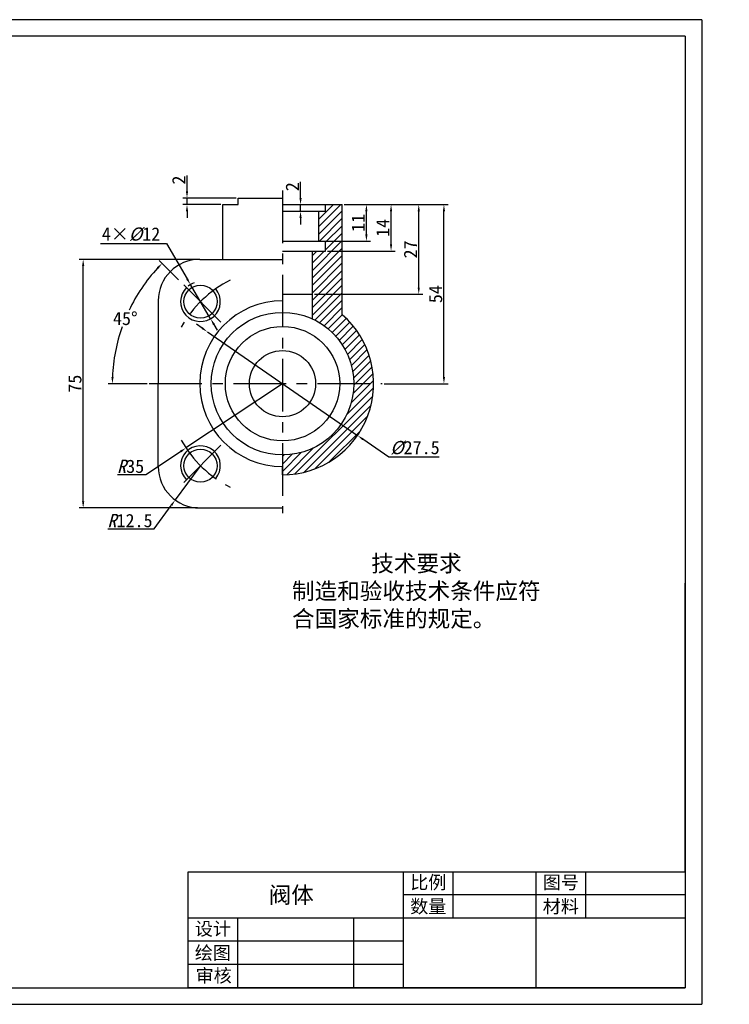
# Model space of a CAD drawing. Header units: millimetres. Extents: x 638 to 1066, y -81 to 216.
# Tile 2 of 2: x 852 to 1066, y -81 to 216. Entities that reach past the tile are written whole.
import ezdxf

# ---------------------------------------------------------------- set-up
doc = ezdxf.new("R2010")
doc.units = ezdxf.units.MM
doc.linetypes.add('CENTER', pattern=[50.8, 31.75, -6.35, 6.35, -6.35])
doc.layers.add('1轮廓实线层', color=7, linetype='Continuous', lineweight=30)
doc.layers.add('粗实线', color=7, linetype='Continuous', lineweight=30)
for name, color, linetype in [('2细线层', 7, 'Continuous'), ('中心线', 1, 'CENTER'), ('剖面线', 5, 'Continuous'), ('图框', 7, 'Continuous'), ('尺寸标注层', 7, 'Continuous'), ('标注层', 7, 'Continuous'), ('细实线', 5, 'Continuous')]:
    doc.layers.add(name, color=color, linetype=linetype)
doc.layers.add('实体层', color=7, linetype='Continuous', lineweight=30, plot=False)
doc.layers.add('细实线层', color=7, linetype='Continuous', plot=False)
doc.styles.get("Standard").update_dxf_attribs({"font": '仿宋_GB2312.ttf'})
doc.styles.add('样式 1', font='仿宋_GB2312.ttf', dxfattribs={"height": 4})
doc.dimstyles.new('ISO-25', dxfattribs={"dimtxt": 4, "dimasz": 2, "dimexe": 1.25, "dimexo": 0.625, "dimgap": 0.5, "dimtad": 1, "dimdsep": 46, "dimtxsty": 'Standard', "dimcen": 2.5, "dimadec": 0, "dimazin": 0, "dimtfac": 1, "dimtmove": 0, "dimatfit": 3, "dimfxl": 1, "dimarcsym": 0})
doc.dimstyles.new('ISO-25$2', dxfattribs={"dimtxt": 4, "dimasz": 2, "dimexe": 1.25, "dimexo": 0.625, "dimgap": 0.5, "dimtad": 1, "dimtih": 1, "dimtoh": 1, "dimdsep": 46, "dimtxsty": 'Standard', "dimcen": 2.5, "dimadec": 0, "dimazin": 0, "dimtfac": 1, "dimtmove": 0, "dimatfit": 3, "dimldrblk": 'NONE', "dimfxl": 1, "dimarcsym": 0})
doc.dimstyles.new('ISO-25$3', dxfattribs={"dimtxt": 4, "dimasz": 2, "dimexe": 1.25, "dimexo": 0.625, "dimgap": 0.5, "dimtad": 1, "dimtoh": 1, "dimdsep": 46, "dimtxsty": 'Standard', "dimcen": 2.5, "dimadec": 0, "dimazin": 0, "dimtfac": 1, "dimtmove": 0, "dimatfit": 3, "dimldrblk": 'NONE', "dimfxl": 1, "dimarcsym": 0})
doc.dimstyles.new('ISO-25$4', dxfattribs={"dimtxt": 4, "dimasz": 2, "dimexe": 1.25, "dimexo": 0.625, "dimgap": 0.5, "dimtad": 1, "dimtoh": 1, "dimdsep": 46, "dimtxsty": 'Standard', "dimcen": 2.5, "dimadec": 0, "dimazin": 0, "dimtfac": 1, "dimtmove": 0, "dimatfit": 3, "dimldrblk": 'NONE', "dimfxl": 1, "dimarcsym": 0})

# ---------------------------------------------------------------- blocks, each defined once
blk = doc.blocks.new('*D21')
at = {"layer": 'Defpoints', "color": 0, "transparency": 16777216}
for p in [(871.08, 144.07), (906.24, 144.07), (906.24, 69.07)]:
    blk.add_point(p, dxfattribs=at)
at = {"layer": '尺寸标注层', "color": 0, "lineweight": -2, "transparency": 16777216}
for p, q in [((905.61, 144.07), (869.83, 144.07)), ((871.08, 71.07), (871.08, 142.07)), ((905.61, 69.07), (869.83, 69.07))]:
    blk.add_line(p, q, dxfattribs=at)
at = {"layer": '尺寸标注层', "color": 0, "transparency": 16777216}
for points in [[(870.75, 142.07), (871.41, 142.07), (871.08, 144.07)], [(870.75, 71.07), (871.41, 71.07), (871.08, 69.07)]]:
    blk.add_solid(points, dxfattribs=at)
at = {"layer": '尺寸标注层', "color": 0, "transparency": 16777216, "insert": (868.58, 106.57), "char_height": 4, "attachment_point": 5, "rotation": 90}
blk.add_mtext('75', dxfattribs=at)
blk = doc.blocks.new('_None')
blk = doc.blocks.new('*D22')
at = {"layer": 'Defpoints', "color": 0, "transparency": 16777216}
for p in [(902.42, 162.57), (913.24, 160.57), (917.9, 162.57)]:
    blk.add_point(p, dxfattribs=at)
at = {"layer": '尺寸标注层', "color": 0, "lineweight": -2, "transparency": 16777216}
for p, q in [((902.42, 164.57), (902.42, 169.41)), ((917.28, 162.57), (901.17, 162.57)), ((912.61, 160.57), (901.17, 160.57)), ((902.42, 160.57), (902.42, 162.57)), ((902.42, 158.57), (902.42, 156.57))]:
    blk.add_line(p, q, dxfattribs=at)
at = {"layer": '尺寸标注层', "color": 0, "transparency": 16777216}
for points in [[(902.09, 164.57), (902.75, 164.57), (902.42, 162.57)], [(902.09, 158.57), (902.75, 158.57), (902.42, 160.57)]]:
    blk.add_solid(points, dxfattribs=at)
at = {"layer": '尺寸标注层', "color": 0, "transparency": 16777216, "insert": (899.92, 167.99), "char_height": 4, "attachment_point": 5, "rotation": 90}
blk.add_mtext('2', dxfattribs=at)
blk = doc.blocks.new('*D23')
at = {"layer": 'Defpoints', "color": 0, "transparency": 16777216}
for p in [(936.5, 160.57), (936.68, 160.57), (936.5, 158.57)]:
    blk.add_point(p, dxfattribs=at)
at = {"layer": '尺寸标注层', "color": 0, "lineweight": -2, "transparency": 16777216}
for p, q in [((936.68, 162.57), (936.68, 167.41)), ((936.68, 158.57), (936.68, 160.57)), ((937.13, 160.57), (937.93, 160.57)), ((937.13, 158.57), (937.93, 158.57)), ((936.68, 156.57), (936.68, 154.57))]:
    blk.add_line(p, q, dxfattribs=at)
at = {"layer": '尺寸标注层', "color": 0, "transparency": 16777216}
for points in [[(936.35, 162.57), (937.01, 162.57), (936.68, 160.57)], [(936.35, 156.57), (937.01, 156.57), (936.68, 158.57)]]:
    blk.add_solid(points, dxfattribs=at)
at = {"layer": '尺寸标注层', "color": 0, "transparency": 16777216, "insert": (934.18, 165.99), "char_height": 4, "attachment_point": 5, "rotation": 90}
blk.add_mtext('2', dxfattribs=at)
blk = doc.blocks.new('*D24')
at = {"layer": 'Defpoints', "color": 0, "transparency": 16777216}
for p in [(949.24, 160.57), (956.56, 160.57), (942.24, 149.57)]:
    blk.add_point(p, dxfattribs=at)
at = {"layer": '尺寸标注层', "color": 0, "lineweight": -2, "transparency": 16777216}
for p, q in [((949.86, 160.57), (957.81, 160.57)), ((956.56, 151.57), (956.56, 158.57)), ((942.86, 149.57), (957.81, 149.57))]:
    blk.add_line(p, q, dxfattribs=at)
at = {"layer": '尺寸标注层', "color": 0, "transparency": 16777216}
for points in [[(956.22, 158.57), (956.89, 158.57), (956.56, 160.57)], [(956.22, 151.57), (956.89, 151.57), (956.56, 149.57)]]:
    blk.add_solid(points, dxfattribs=at)
at = {"layer": '尺寸标注层', "color": 0, "transparency": 16777216, "insert": (954.06, 155.07), "char_height": 4, "attachment_point": 5, "rotation": 90}
blk.add_mtext('11', dxfattribs=at)
blk = doc.blocks.new('*D25')
at = {"layer": 'Defpoints', "color": 0, "transparency": 16777216}
for p in [(949.24, 160.57), (963.99, 160.57), (944.24, 146.57)]:
    blk.add_point(p, dxfattribs=at)
at = {"layer": '尺寸标注层', "color": 0, "lineweight": -2, "transparency": 16777216}
for p, q in [((949.86, 160.57), (965.24, 160.57)), ((963.99, 148.57), (963.99, 158.57)), ((944.86, 146.57), (965.24, 146.57))]:
    blk.add_line(p, q, dxfattribs=at)
at = {"layer": '尺寸标注层', "color": 0, "transparency": 16777216}
for points in [[(963.66, 158.57), (964.32, 158.57), (963.99, 160.57)], [(963.66, 148.57), (964.32, 148.57), (963.99, 146.57)]]:
    blk.add_solid(points, dxfattribs=at)
at = {"layer": '尺寸标注层', "color": 0, "transparency": 16777216, "insert": (961.49, 153.57), "char_height": 4, "attachment_point": 5, "rotation": 90}
blk.add_mtext('14', dxfattribs=at)
blk = doc.blocks.new('*D26')
at = {"layer": 'Defpoints', "color": 0, "transparency": 16777216}
for p in [(949.24, 160.57), (972.35, 160.57), (940.24, 133.57)]:
    blk.add_point(p, dxfattribs=at)
at = {"layer": '尺寸标注层', "color": 0, "lineweight": -2, "transparency": 16777216}
for p, q in [((949.86, 160.57), (973.6, 160.57)), ((972.35, 135.57), (972.35, 158.57)), ((940.86, 133.57), (973.6, 133.57))]:
    blk.add_line(p, q, dxfattribs=at)
at = {"layer": '尺寸标注层', "color": 0, "transparency": 16777216}
for points in [[(972.02, 158.57), (972.69, 158.57), (972.35, 160.57)], [(972.02, 135.57), (972.69, 135.57), (972.35, 133.57)]]:
    blk.add_solid(points, dxfattribs=at)
at = {"layer": '尺寸标注层', "color": 0, "transparency": 16777216, "insert": (969.85, 147.07), "char_height": 4, "attachment_point": 5, "rotation": 90}
blk.add_mtext('27', dxfattribs=at)
blk = doc.blocks.new('*D27')
at = {"layer": 'Defpoints', "color": 0, "transparency": 16777216}
for p in [(949.24, 160.57), (979.95, 160.57), (961.27, 106.57)]:
    blk.add_point(p, dxfattribs=at)
at = {"layer": '尺寸标注层', "color": 0, "lineweight": -2, "transparency": 16777216}
for p, q in [((949.86, 160.57), (981.2, 160.57)), ((979.95, 108.57), (979.95, 158.57)), ((961.9, 106.57), (981.2, 106.57))]:
    blk.add_line(p, q, dxfattribs=at)
at = {"layer": '尺寸标注层', "color": 0, "transparency": 16777216}
for points in [[(979.62, 158.57), (980.28, 158.57), (979.95, 160.57)], [(979.62, 108.57), (980.28, 108.57), (979.95, 106.57)]]:
    blk.add_solid(points, dxfattribs=at)
at = {"layer": '尺寸标注层', "color": 0, "transparency": 16777216, "insert": (977.45, 133.57), "char_height": 4, "attachment_point": 5, "rotation": 90}
blk.add_mtext('54', dxfattribs=at)
blk = doc.blocks.new('*D28')
at = {"layer": 'Defpoints', "color": 0, "transparency": 16777216}
for p in [(908.61, 122.2), (953.86, 90.94)]:
    blk.add_point(p, dxfattribs=at)
at = {"layer": '尺寸标注层', "color": 0, "lineweight": -2, "transparency": 16777216}
for p, q in [((906.97, 123.34), (905.32, 124.48)), ((908.61, 122.2), (953.86, 90.94)), ((963.32, 84.41), (955.51, 89.81)), ((978.48, 84.41), (963.32, 84.41))]:
    blk.add_line(p, q, dxfattribs=at)
at = {"layer": '尺寸标注层', "color": 0, "transparency": 16777216}
for points in [[(907.15, 123.61), (906.78, 123.07), (908.61, 122.2)], [(955.7, 90.08), (955.32, 89.53), (953.86, 90.94)]]:
    blk.add_solid(points, dxfattribs=at)
at = {"layer": '尺寸标注层', "color": 0, "transparency": 16777216, "insert": (971.21, 87.21), "char_height": 4, "attachment_point": 5}
blk.add_mtext('{\\fFangSong_GB2312|b0|i1|c134|p49;%%C}27.5', dxfattribs=at)
blk = doc.blocks.new('*D29')
at = {"layer": 'Defpoints', "color": 0, "transparency": 16777216}
for p in [(903.45, 136.49), (909.53, 126.15)]:
    blk.add_point(p, dxfattribs=at)
at = {"layer": '尺寸标注层', "color": 0, "lineweight": -2, "transparency": 16777216}
for p, q in [((876.3, 148.83), (896.19, 148.83)), ((896.19, 148.83), (902.43, 138.22)), ((909.53, 126.15), (903.45, 136.49)), ((910.54, 124.43), (911.56, 122.7))]:
    blk.add_line(p, q, dxfattribs=at)
blk.add_arc((906.49, 131.32), 6, 108.5262, 128.5708, dxfattribs=at)
at = {"layer": '尺寸标注层', "color": 0, "transparency": 16777216}
for points in [[(902.72, 138.39), (902.15, 138.05), (903.45, 136.49)], [(910.83, 124.6), (910.26, 124.26), (909.53, 126.15)]]:
    blk.add_solid(points, dxfattribs=at)
at = {"layer": '尺寸标注层', "color": 0, "transparency": 16777216, "insert": (885.53, 151.63), "char_height": 4, "attachment_point": 5}
blk.add_mtext('4×{\\fFangSong_GB2312|b0|i1|c134|p49;%%C}12', dxfattribs=at)
blk = doc.blocks.new('*D30')
at = {"layer": 'Defpoints', "color": 0, "transparency": 16777216}
for p in [(931.24, 106.57), (902.1, 87.18)]:
    blk.add_point(p, dxfattribs=at)
at = {"layer": '尺寸标注层', "color": 0, "lineweight": -2, "transparency": 16777216}
for p, q in [((931.24, 106.57), (902.1, 87.18)), ((890.01, 79.13), (900.44, 86.07)), ((881.45, 79.13), (890.01, 79.13))]:
    blk.add_line(p, q, dxfattribs=at)
at = {"layer": '尺寸标注层', "color": 0, "transparency": 16777216}
blk.add_solid([(900.25, 86.35), (900.62, 85.79), (902.1, 87.18)], dxfattribs=at)
at = {"layer": '尺寸标注层', "color": 0, "transparency": 16777216, "insert": (885.42, 81.63), "char_height": 4, "attachment_point": 5}
blk.add_mtext('{\\fFangSong_GB2312|b0|i1|c134|p49;R}35', dxfattribs=at)
blk = doc.blocks.new('*D31')
at = {"layer": 'Defpoints', "color": 0, "transparency": 16777216}
for p in [(900.32, 137.49), (886.77, 132.25), (912.65, 125.16), (891.04, 106.57), (961.27, 106.57)]:
    blk.add_point(p, dxfattribs=at)
at = {"layer": '尺寸标注层', "color": 0, "lineweight": -2, "transparency": 16777216}
for p, q in [((899.88, 137.93), (894.05, 143.76)), ((890.42, 106.57), (878.64, 106.57))]:
    blk.add_line(p, q, dxfattribs=at)
for start, end in [(137.2319, 154.4452), (160.4887, 177.7681)]:
    blk.add_arc((931.24, 106.57), 51.35, start, end, dxfattribs=at)
at = {"layer": '尺寸标注层', "color": 0, "transparency": 16777216}
for points in [[(893.3, 141.67), (893.79, 141.21), (894.93, 142.88)], [(880.27, 108.57), (879.6, 108.58), (879.89, 106.57)]]:
    blk.add_solid(points, dxfattribs=at)
at = {"layer": '尺寸标注层', "color": 0, "transparency": 16777216, "insert": (883.8, 126.22), "char_height": 4, "attachment_point": 5}
blk.add_mtext('45°', dxfattribs=at)
blk = doc.blocks.new('*D64')
at = {"color": 0, "lineweight": -2, "transparency": 16777216}
for p, q in [((906.24, 81.57), (898.86, 71.49)), ((892.47, 62.75), (897.68, 69.87)), ((878.5, 62.75), (892.47, 62.75))]:
    blk.add_line(p, q, dxfattribs=at)
at = {"color": 0, "transparency": 16777216}
blk.add_solid([(897.41, 70.07), (897.95, 69.67), (898.86, 71.49)], dxfattribs=at)
at = {"layer": 'Defpoints', "color": 0, "transparency": 16777216}
for p in [(906.24, 81.57), (898.86, 71.49)]:
    blk.add_point(p, dxfattribs=at)
at = {"color": 0, "transparency": 16777216, "insert": (885.23, 65.25), "char_height": 4, "attachment_point": 5}
blk.add_mtext('{\\fFangSong_GB2312|b0|i1|c134|p49;R}12.5', dxfattribs=at)

msp = doc.modelspace()

# ---------------------------------------------------------------- hatches: boundary and pattern name
at = {"layer": '剖面线'}
h = msp.add_hatch(dxfattribs=at)
h.set_pattern_fill('ANSI31', color=256, scale=0.5)
h.set_pattern_definition([(45, (365.619, 53.287), (-1.122532, 1.122532), [])])
h.paths.add_polyline_path([(949.238, 160.574), (944.238, 160.574), (944.238, 158.574), (942.238, 158.574), (942.238, 149.574), (944.238, 149.574), (944.238, 146.574), (940.238, 146.574), (940.238, 126.1, -0.2926738), (952.738, 106.574), (958.738, 106.574, 0.2176459), (949.238, 127.365)])
h.paths.add_polyline_path([(958.738, 106.574), (952.738, 106.574, -0.4142136), (931.238, 85.074), (931.238, 79.074, 0.4142136)])

# ---------------------------------------------------------------- linework, layer by layer
at = {"layer": '1轮廓实线层'}
for p, q in [((1052.767, 211.363), (662.767, 211.363)), ((1052.767, 211.363), (1052.767, -75.637)), ((662.767, -75.637), (1052.767, -75.637))]:
    msp.add_line(p, q, dxfattribs=at)
at = {"layer": '2细线层'}
for p, q in [((1057.767, 216.363), (637.767, 216.363)), ((1057.767, 216.363), (1057.767, -80.637)), ((637.767, -80.637), (1057.767, -80.637))]:
    msp.add_line(p, q, dxfattribs=at)
at = {"layer": '中心线', "ltscale": 0.5}
for p, q in [((931.238, 164.85), (931.238, 67.556)), ((912.65, 125.162), (900.324, 137.488)), ((891.04, 106.574), (961.275, 106.574)), ((912.65, 87.986), (900.324, 75.66))]:
    msp.add_line(p, q, dxfattribs=at)
for start, end in [(116.78853, 150.80888), (209.19112, 243.21147)]:
    msp.add_arc((931.238, 106.574), 35, start, end, dxfattribs=at)
at = {"layer": '实体层'}
for p, q in [((1052.767, -40.637), (1052.767, 46.363)), ((902.767, -75.637), (902.767, -40.637)), ((902.767, -40.637), (1052.767, -40.637)), ((1052.767, -40.637), (1052.767, -75.637)), ((1052.767, -75.637), (902.767, -75.637))]:
    msp.add_line(p, q, dxfattribs=at)
at = {"layer": '粗实线'}
for p, q in [((913.238, 160.574), (917.902, 160.574)), ((913.238, 144.074), (913.238, 160.574)), ((917.902, 162.574), (931.238, 162.574)), ((917.902, 160.574), (917.902, 162.574)), ((931.238, 160.574), (949.238, 160.574)), ((944.238, 158.574), (944.238, 160.574)), ((949.238, 127.365), (949.238, 160.574)), ((931.238, 158.574), (944.238, 158.574)), ((942.238, 149.574), (942.238, 158.574)), ((931.238, 149.574), (944.238, 149.574)), ((944.238, 146.574), (944.238, 149.574)), ((931.238, 146.574), (944.238, 146.574)), ((940.238, 126.1), (940.238, 146.574)), ((906.238, 144.074), (931.238, 144.074)), ((893.738, 131.574), (893.738, 106.574)), ((931.238, 133.574), (940.238, 133.574)), ((931.238, 131.574), (931.238, 128.074)), ((893.738, 81.574), (893.738, 106.574)), ((931.238, 79.074), (931.238, 81.574)), ((906.238, 69.074), (931.238, 69.074))]:
    msp.add_line(p, q, dxfattribs=at)
for centre, radius in [((906.489, 131.323), 5), ((931.238, 106.574), 21.5), ((931.238, 106.574), 17.25), ((931.238, 106.574), 10), ((906.489, 81.825), 5)]:
    msp.add_circle(centre, radius, dxfattribs=at)
for centre, radius, start, end in [((906.238, 131.574), 12.5, 90, 180), ((931.238, 106.574), 25, 90, 270), ((931.238, 106.574), 27.5, 270, 49.11481), ((906.238, 81.574), 12.5, 180, 270)]:
    msp.add_arc(centre, radius, start, end, dxfattribs=at)
at = {"layer": '细实线'}
for centre, start, end in [((906.489, 131.323), 134.53914, 40.0829), ((906.489, 81.825), 319.9171, 225.46086)]:
    msp.add_arc(centre, 6, start, end, dxfattribs=at)
at = {"layer": '细实线层'}
for p, q in [((967.767, -75.637), (967.767, -40.637)), ((982.767, -54.637), (982.767, -40.637)), ((1007.767, -75.637), (1007.767, -40.637)), ((1022.767, -54.637), (1022.767, -40.637)), ((1052.767, -47.637), (967.767, -47.637)), ((1052.767, -54.637), (902.767, -54.637)), ((917.767, -75.637), (917.767, -54.637)), ((952.767, -75.637), (952.767, -54.637)), ((967.767, -61.637), (902.767, -61.637)), ((967.767, -68.637), (902.767, -68.637))]:
    msp.add_line(p, q, dxfattribs=at)

# ---------------------------------------------------------------- texts
at = {"layer": '图框', "attachment_point": 5, "style": '样式 1'}
for s, insert, char_height, width in [('比例', (975.235, -44.071), 4, 22.67104), ('图号', (1015.235, -44.071), 4, 22.67104), ('阀体', (933.88, -47.91), 5, 90), ('数量', (975.227, -51.331), 4, 22.67104), ('材料', (1015.227, -51.331), 4, 22.67104), ('设计', (910.235, -58.071), 4, 22.67104), ('绘图', (910.227, -65.331), 4, 22.67104), ('审核', (910.477, -72.199), 4, 22.67104)]:
    msp.add_mtext(s, dxfattribs=dict(at, insert=insert, char_height=char_height, width=width))
at = {"layer": '标注层', "insert": (934.103, 54.86), "char_height": 5, "attachment_point": 1}
msp.add_mtext_dynamic_manual_height_columns('\\pxqc;技术要求\\P\\pq*;制造和验收技术条件应符合国家标准的规定。', width=75.10391, gutter_width=12.5, heights=[0], dxfattribs=at)

# ---------------------------------------------------------------- dimensions: what is measured, and where the dimension line sits
dim = msp.add_radius_dim(center=(906.238, 81.574), mpoint=(898.858, 71.485), text='{\\fFangSong_GB2312|b0|i1|c134|p49;R}12.5', dimstyle='ISO-25$4')
dim.commit()
dim.dimension.update_dxf_attribs({"geometry": '*D64', "text_midpoint": (885.233, 62.751), "dimtype": 164})
at = {"layer": '尺寸标注层'}
for base, p1, p2, picture, middle in [((902.419, 162.574), (913.238, 160.574), (917.902, 162.574), '*D22', (899.919, 167.993)), ((936.679, 160.574), (936.503, 158.574), (936.503, 160.574), '*D23', (934.179, 165.993)), ((972.354, 160.574), (940.238, 133.574), (949.238, 160.574), '*D26', (969.854, 147.074)), ((956.557, 160.574), (942.238, 149.574), (949.238, 160.574), '*D24', (954.057, 155.074)), ((963.99, 160.574), (944.238, 146.574), (949.238, 160.574), '*D25', (961.49, 153.574)), ((979.948, 160.574), (961.275, 106.574), (949.238, 160.574), '*D27', (977.448, 133.574)), ((871.079, 144.074), (906.238, 69.074), (906.238, 144.074), '*D21', (868.579, 106.574))]:
    dim = msp.add_linear_dim(base=base, p1=p1, p2=p2, angle=90, dimstyle='ISO-25', override={"dimldrblk": 'None'}, dxfattribs=at)
    dim.commit()
    dim.dimension.update_dxf_attribs({"geometry": picture, "text_midpoint": middle})
for p1, p2, text, picture, middle in [((909.531, 126.151), (903.447, 136.495), '4×{\\fFangSong_GB2312|b0|i1|c134|p49;%%C}12', '*D29', (885.535, 148.826)), ((908.611, 122.203), (953.865, 90.945), '{\\fFangSong_GB2312|b0|i1|c134|p49;%%C}27.5', '*D28', (971.212, 84.412))]:
    dim = msp.add_diameter_dim_2p(p1=p1, p2=p2, text=text, dimstyle='ISO-25$3', dxfattribs=at)
    dim.commit()
    dim.dimension.update_dxf_attribs({"geometry": picture, "text_midpoint": middle, "dimtype": 163})
dim = msp.add_angular_dim_2l(base=(886.772, 132.247), line1=((912.65, 125.162), (900.324, 137.488)), line2=((891.04, 106.574), (961.275, 106.574)), dimstyle='ISO-25$2', dxfattribs=at)
dim.commit()
dim.dimension.update_dxf_attribs({"geometry": '*D31', "text_midpoint": (883.801, 126.223)})
dim = msp.add_radius_dim(center=(931.238, 106.574), mpoint=(902.102, 87.18), text='{\\fFangSong_GB2312|b0|i1|c134|p49;R}35', dimstyle='ISO-25$4', dxfattribs=at)
dim.commit()
dim.dimension.update_dxf_attribs({"geometry": '*D30', "text_midpoint": (885.417, 79.13), "dimtype": 164})

doc.saveas('drawing.dxf')
